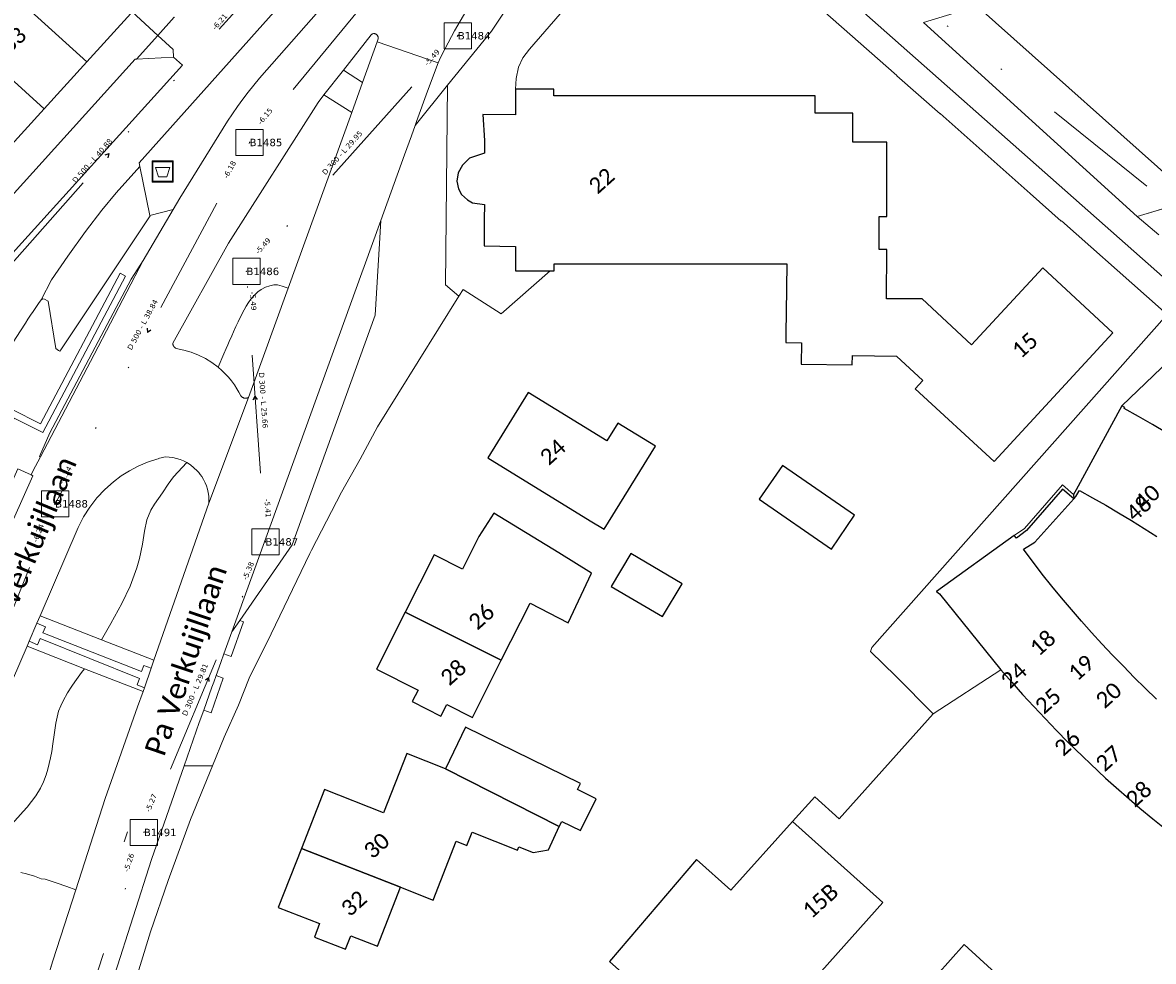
# Model space of a CAD drawing. Header units: metres. Extents: x 113074 to 114313, y 482627 to 483855.
# Tile 44 of 78: x 113595 to 113702, y 483195 to 483284. Entities that reach past the tile are written whole.
import ezdxf
from ezdxf.enums import TextEntityAlignment as Align

# ---------------------------------------------------------------- set-up
doc = ezdxf.new("R2010")
doc.units = ezdxf.units.M
doc.header["$MEASUREMENT"] = 0
doc.linetypes.add('DGN Style 2', pattern=[50.429501, 30.257701, -20.1718])
doc.linetypes.add('DGN Style 6', pattern=[30.473618, 0.016022, -6.408752, 11.215317, -6.408752, 0.016022, -6.408752])
for name, color, linetype, lineweight in [('BGT-Lijnen - BAK Afval apart plaats (p)', 7, 'Continuous', 13), ('BGT-Lijnen - BTD Groenvoorziening  gras- en kruidachtigen (v)', 94, 'Continuous', 13), ('BGT-Lijnen - BTD Groenvoorziening  heesters (v)', 94, 'Continuous', 13), ('BGT-Lijnen - BTD Groenvoorziening  planten (v)', 94, 'Continuous', 13), ('BGT-Lijnen - Huisnummer overig (t)', 252, 'Continuous', 13), ('BGT-Lijnen - ORL Straatnaam (t)', 7, 'Continuous', 13), ('BGT-Lijnen - OTD Onverhard (v)', 7, 'Continuous', 13), ('BGT-Lijnen - OTD Open verharding (v)', 7, 'Continuous', 13), ('BGT-Lijnen - PND grondvlak pand (v_mv)', 1, 'Continuous', 13), ('BGT-Lijnen - WGD Inrit (v)', 7, 'Continuous', 13), ('BGT-Lijnen - WGD Parkeervlak (v)', 7, 'Continuous', 13), ('BGT-Lijnen - WGD Rijbaan - Lokale weg (v)', 7, 'Continuous', 13), ('BGT-Lijnen - WGD Voetpad (v)', 7, 'Continuous', 13), ('Riolering - BOBs', 7, 'Continuous', 13), ('Riolering - Gemengd riool', 7, 'Continuous', 13), ('Riolering - KNOOP_NUMMER', 7, 'Continuous', 13), ('Riolering - KNOOP_RIOOLPUT', 7, 'Continuous', 13), ('Riolering - Leidingtekst', 7, 'Continuous', 13), ('Riolering - Level 63', 7, 'Continuous', 13), ('Riolering - Stroomrichting', 7, 'Continuous', 13)]:
    doc.layers.add(name, color=color, linetype=linetype, lineweight=lineweight)
doc.styles.add('Style-Calibri', font='calibri.ttf')
doc.styles.add('Style-Verdana', font='verdana.ttf')

# ---------------------------------------------------------------- blocks, each defined once
blk = doc.blocks.new('BAK Afval apart plaats')
at = {"layer": 'BGT-Lijnen - BAK Afval apart plaats (p)', "color": 30, "lineweight": 13, "flags": 128}
for points in [[(-95, -87), (-95, 89)], [(-91, 94), (85, 94)], [(89, 89), (89, -87)], [(85, -91), (-91, -91)]]:
    blk.add_lwpolyline(points, dxfattribs=at)
at = {"layer": 'BGT-Lijnen - BAK Afval apart plaats (p)', "color": 30, "lineweight": 13, "extrusion": (0, 0, -1)}
for centre, start, end in [((91, 89), 360, 90), ((-85, 89), 90.0013, 180.0014), ((91, -87), 269.9986, 359.9987), ((-85, -87), 180, 270)]:
    blk.add_arc(centre, 4.32, start, end, dxfattribs=at)
at = {"layer": 'BGT-Lijnen - BAK Afval apart plaats (p)', "color": 30, "lineweight": 13}
for points in [[(-103, 101), (97, 101), (97, -99), (-103, -99)], [(-70, 40), (63, 40), (35, -49), (-42, -49)]]:
    blk.add_3dface(points, dxfattribs=at)
blk = doc.blocks.new('rioput')
at = {"layer": 'Riolering - Level 63', "linetype": 'Continuous', "lineweight": 13}
blk.add_3dface([(-1.29, 1.24), (1.29, 1.24), (1.29, -1.24), (-1.29, -1.24)], dxfattribs=at)

msp = doc.modelspace()

# ---------------------------------------------------------------- linework, layer by layer
at = {"layer": 'BGT-Lijnen - BTD Groenvoorziening  gras- en kruidachtigen (v)', "linetype": 'DGN Style 2', "lineweight": 13, "flags": 128}
for points in [[(113628.23, 483283.12), (113628.2, 483283.1), (113625.59, 483279.76)], [(113628.29, 483283.16), (113628.26, 483283.14), (113628.23, 483283.12)], [(113628.35, 483283.18), (113628.32, 483283.17), (113628.29, 483283.16)], [(113628.42, 483283.2), (113628.38, 483283.19), (113628.35, 483283.18)], [(113628.48, 483283.2), (113628.45, 483283.2), (113628.42, 483283.2)], [(113628.55, 483283.19), (113628.52, 483283.2), (113628.48, 483283.2)], [(113628.62, 483283.17), (113628.58, 483283.18), (113628.55, 483283.19)], [(113628.68, 483283.14), (113628.65, 483283.16), (113628.62, 483283.17)], [(113628.73, 483283.1), (113628.71, 483283.12), (113628.68, 483283.14)], [(113628.78, 483283.05), (113628.76, 483283.08), (113628.73, 483283.1)], [(113628.82, 483283), (113628.8, 483283.03), (113628.78, 483283.05)], [(113628.85, 483282.94), (113628.83, 483282.97), (113628.82, 483283)], [(113628.86, 483282.87), (113628.86, 483282.9), (113628.85, 483282.94)], [(113628.87, 483282.8), (113628.87, 483282.84), (113628.86, 483282.87)], [(113625.59, 483279.76), (113627.38, 483278.57), (113628.76, 483282.42)], [(113628.76, 483282.42), (113628.86, 483282.7), (113628.86, 483282.74)], [(113628.86, 483282.74), (113628.87, 483282.77), (113628.87, 483282.8)], [(113623.19, 483276.69), (113614.72, 483263.37), (113609.43, 483253.92)], [(113626.37, 483275.74), (113623.74, 483277.4), (113623.19, 483276.69)], [(113620.35, 483259.12), (113626.37, 483275.74)], [(113617.81, 483258.98), (113618.22, 483259.2), (113618.61, 483259.34)], [(113618.61, 483259.34), (113618.99, 483259.42), (113619.34, 483259.42)], [(113619.34, 483259.42), (113619.8, 483259.31), (113620.35, 483259.12)], [(113616.6, 483257.77), (113616.82, 483258.08), (113617.16, 483258.46)], [(113617.16, 483258.46), (113617.49, 483258.75), (113617.81, 483258.98)], [(113616.19, 483257.07), (113616.38, 483257.41), (113616.6, 483257.77)], [(113615.62, 483255.93), (113615.85, 483256.41), (113616.19, 483257.07)], [(113615.18, 483254.97), (113615.41, 483255.48), (113615.62, 483255.93)], [(113609.43, 483253.92), (113609.43, 483253.9), (113609.43, 483253.88)], [(113614.49, 483253.41), (113614.64, 483253.76), (113614.78, 483254.08)], [(113614.78, 483254.08), (113615.01, 483254.6), (113615.18, 483254.97)], [(113609.43, 483253.88), (113609.44, 483253.86), (113609.44, 483253.83)], [(113609.44, 483253.83), (113609.44, 483253.81), (113609.45, 483253.79)], [(113609.45, 483253.79), (113609.46, 483253.74), (113609.48, 483253.69)], [(113609.48, 483253.69), (113609.5, 483253.65), (113609.52, 483253.6)], [(113609.52, 483253.6), (113609.55, 483253.56), (113609.58, 483253.52)], [(113609.58, 483253.52), (113609.62, 483253.49), (113609.66, 483253.46)], [(113609.66, 483253.46), (113609.7, 483253.43), (113609.74, 483253.4)], [(113609.74, 483253.4), (113610.47, 483253.26), (113611.17, 483253.05)], [(113611.17, 483253.05), (113611.86, 483252.78), (113612.52, 483252.45)], [(113614.08, 483252.45), (113614.27, 483252.9), (113614.49, 483253.41)], [(113612.52, 483252.45), (113613.14, 483252.07), (113613.73, 483251.62)], [(113613.73, 483251.62), (113613.92, 483252.07), (113614.08, 483252.45)], [(113606.17, 483242.27), (113605.35, 483241.84), (113604.56, 483241.35)], [(113607.91, 483242.93), (113607.03, 483242.64), (113606.17, 483242.27)], [(113608.19, 483243.01), (113608.05, 483242.97), (113607.91, 483242.93)], [(113608.46, 483243.08), (113608.32, 483243.05), (113608.19, 483243.01)], [(113608.74, 483243.14), (113608.6, 483243.11), (113608.46, 483243.08)], [(113609.44, 483243.08), (113609.09, 483243.13), (113608.74, 483243.14)], [(113609, 483240.57), (113609.51, 483241.25), (113610.75, 483242.6)], [(113610.12, 483242.9), (113609.78, 483243), (113609.44, 483243.08)], [(113610.75, 483242.6), (113610.44, 483242.76), (113610.12, 483242.9)], [(113604.56, 483241.35), (113603.82, 483240.79), (113602.99, 483240.06)], [(113602.99, 483240.06), (113602.24, 483239.26), (113601.57, 483238.39)], [(113607.69, 483238.66), (113608.46, 483239.74), (113609, 483240.57)], [(113601.57, 483238.39), (113600.98, 483237.46), (113600.48, 483236.47)], [(113606.99, 483237.2), (113607.35, 483238.1), (113607.69, 483238.66)], [(113606.57, 483234.89), (113606.76, 483236.11), (113606.99, 483237.2)], [(113600.48, 483236.47), (113596.88, 483228.11), (113602.69, 483225.84)], [(113606.03, 483232.65), (113606.28, 483233.54), (113606.57, 483234.89)], [(113604.61, 483229.27), (113605.39, 483230.92), (113606.03, 483232.65)], [(113602.69, 483225.84), (113603.58, 483227.37), (113604.61, 483229.27)], [(113595.64, 483225.23), (113594.26, 483222.02), (113592.25, 483216.69)], [(113600.8, 483222.73), (113601.08, 483223.1), (113595.64, 483225.23)], [(113599.88, 483221.46), (113600.15, 483221.85), (113600.8, 483222.73)], [(113599.05, 483220.05), (113599.47, 483220.81), (113599.88, 483221.46)], [(113598.63, 483219.08), (113598.84, 483219.59), (113599.05, 483220.05)], [(113598.2, 483216.85), (113598.37, 483217.95), (113598.63, 483219.08)], [(113597.98, 483215.27), (113598.08, 483216), (113598.2, 483216.85)], [(113597.62, 483213.59), (113597.87, 483214.67), (113597.98, 483215.27)], [(113597.2, 483212.39), (113597.45, 483213.04), (113597.62, 483213.59)], [(113596.46, 483211.05), (113596.91, 483211.78), (113597.2, 483212.39)], [(113595.27, 483209.57), (113595.64, 483210), (113596.46, 483211.05)], [(113594.13, 483208.33), (113594.76, 483209.02), (113595.27, 483209.57)], [(113596.36, 483203.47), (113595.6, 483203.67), (113595.06, 483203.8)], [(113597.36, 483203.17), (113596.98, 483203.2), (113596.36, 483203.47)], [(113599.4, 483202.48), (113598.41, 483202.84), (113597.36, 483203.17)], [(113598.09, 483195.45), (113600.25, 483202.17), (113599.4, 483202.48)], [(113594.4, 483182.81), (113596.74, 483191.07), (113598.09, 483195.45)]]:
    msp.add_lwpolyline(points, dxfattribs=at)
at = {"layer": 'BGT-Lijnen - BTD Groenvoorziening  heesters (v)', "linetype": 'DGN Style 2', "lineweight": 13, "flags": 128}
msp.add_lwpolyline([(113706.08, 483267.51), (113700.7, 483265.89), (113702.74, 483264.15)], dxfattribs=at)
at = {"layer": 'BGT-Lijnen - BTD Groenvoorziening  planten (v)', "linetype": 'DGN Style 2', "lineweight": 13, "flags": 128}
for points in [[(113618.61, 483259.34), (113618.22, 483259.2), (113617.81, 483258.98)], [(113619.34, 483259.42), (113618.99, 483259.42), (113618.61, 483259.34)], [(113620.35, 483259.12), (113619.8, 483259.31), (113619.34, 483259.42)], [(113616.6, 483248.77), (113616.72, 483249.11), (113620.35, 483259.12)], [(113617.16, 483258.46), (113616.82, 483258.08), (113616.6, 483257.77)], [(113617.81, 483258.98), (113617.49, 483258.75), (113617.16, 483258.46)], [(113616.6, 483257.77), (113616.38, 483257.41), (113616.19, 483257.07)], [(113616.19, 483257.07), (113615.85, 483256.41), (113615.62, 483255.93)], [(113615.62, 483255.93), (113615.41, 483255.48), (113615.18, 483254.97)], [(113614.78, 483254.08), (113614.64, 483253.76), (113614.49, 483253.41)], [(113615.18, 483254.97), (113615.01, 483254.6), (113614.78, 483254.08)], [(113614.49, 483253.41), (113614.27, 483252.9), (113614.08, 483252.45)], [(113614.08, 483252.45), (113613.92, 483252.07), (113613.73, 483251.62)], [(113613.73, 483251.62), (113614.07, 483251.33), (113614.4, 483251.01)], [(113614.4, 483251.01), (113614.7, 483250.68), (113614.99, 483250.33)], [(113614.99, 483250.33), (113615.26, 483249.96), (113615.5, 483249.58)], [(113615.5, 483249.58), (113615.69, 483249.26), (113615.87, 483248.92)], [(113615.87, 483248.92), (113615.9, 483248.89), (113615.93, 483248.85)], [(113615.93, 483248.85), (113615.96, 483248.82), (113616, 483248.79)], [(113616, 483248.79), (113616.04, 483248.77), (113616.08, 483248.75)], [(113616.08, 483248.75), (113616.12, 483248.73), (113616.16, 483248.71)], [(113616.16, 483248.71), (113616.21, 483248.7), (113616.25, 483248.7)], [(113616.25, 483248.7), (113616.3, 483248.69), (113616.34, 483248.69)], [(113616.34, 483248.69), (113616.39, 483248.7), (113616.43, 483248.7)], [(113616.43, 483248.7), (113616.48, 483248.72), (113616.52, 483248.73)], [(113616.52, 483248.73), (113616.56, 483248.75), (113616.6, 483248.77)], [(113610.75, 483242.6), (113609.51, 483241.25), (113609, 483240.57)], [(113611.43, 483242.12), (113611.1, 483242.38), (113610.75, 483242.6)], [(113611.89, 483241.66), (113611.73, 483241.84), (113611.43, 483242.12)], [(113612.17, 483241.28), (113612.04, 483241.47), (113611.89, 483241.66)], [(113612.49, 483240.7), (113612.34, 483240.99), (113612.17, 483241.28)], [(113609, 483240.57), (113608.46, 483239.74), (113607.69, 483238.66)], [(113612.72, 483240.08), (113612.62, 483240.39), (113612.49, 483240.7)], [(113612.84, 483239.43), (113612.79, 483239.76), (113612.72, 483240.08)], [(113612.86, 483238.78), (113612.86, 483239.1), (113612.84, 483239.43)], [(113602.69, 483225.84), (113607.65, 483223.89), (113612.86, 483238.78)], [(113607.69, 483238.66), (113607.35, 483238.1), (113606.99, 483237.2)], [(113606.99, 483237.2), (113606.76, 483236.11), (113606.57, 483234.89)], [(113606.57, 483234.89), (113606.28, 483233.54), (113606.03, 483232.65)], [(113606.03, 483232.65), (113605.39, 483230.92), (113604.61, 483229.27)], [(113604.61, 483229.27), (113603.58, 483227.37), (113602.69, 483225.84)], [(113606.62, 483220.93), (113601.08, 483223.1), (113600.8, 483222.73)], [(113600.8, 483222.73), (113600.15, 483221.85), (113599.88, 483221.46)], [(113599.88, 483221.46), (113599.47, 483220.81), (113599.05, 483220.05)], [(113603.03, 483210.82), (113606.11, 483219.48), (113606.62, 483220.93)], [(113599.05, 483220.05), (113598.84, 483219.59), (113598.63, 483219.08)], [(113598.63, 483219.08), (113598.37, 483217.95), (113598.2, 483216.85)], [(113598.2, 483216.85), (113598.08, 483216), (113597.98, 483215.27)], [(113597.98, 483215.27), (113597.87, 483214.67), (113597.62, 483213.59)], [(113597.62, 483213.59), (113597.45, 483213.04), (113597.2, 483212.39)], [(113597.2, 483212.39), (113596.91, 483211.78), (113596.46, 483211.05)], [(113596.46, 483211.05), (113595.64, 483210), (113595.27, 483209.57)], [(113599.4, 483202.48), (113600.25, 483202.17), (113603.03, 483210.82)], [(113595.27, 483209.57), (113594.76, 483209.02), (113594.13, 483208.33)], [(113595.06, 483203.8), (113595.6, 483203.67), (113596.36, 483203.47)], [(113596.36, 483203.47), (113596.98, 483203.2), (113597.36, 483203.17)], [(113597.36, 483203.17), (113598.41, 483202.84), (113599.4, 483202.48)]]:
    msp.add_lwpolyline(points, dxfattribs=at)
at = {"layer": 'BGT-Lijnen - ORL Straatnaam (t)', "linetype": 'Continuous', "lineweight": 13, "flags": 128}
msp.add_lwpolyline([(113604.84, 483206.7), (113605.16, 483207.65)], dxfattribs=at)
at = {"layer": 'BGT-Lijnen - OTD Onverhard (v)', "linetype": 'Continuous', "lineweight": 13, "flags": 128}
msp.add_lwpolyline([(113681.64, 483289.31), (113685.57, 483285.8), (113706.08, 483267.51)], dxfattribs=at)
at = {"layer": 'BGT-Lijnen - OTD Open verharding (v)', "linetype": 'Continuous', "lineweight": 13, "flags": 128}
for points in [[(113703.55, 483256.61), (113675.59, 483225.1), (113675.47, 483224.71)], [(113699.24, 483247.97), (113705.99, 483254.45), (113703.55, 483256.61)], [(113694.66, 483239.59), (113694.91, 483240.02), (113699.24, 483247.97)], [(113690.03, 483236.38), (113693.63, 483240.51), (113694.66, 483239.59)], [(113681.71, 483230.41), (113689.06, 483235.7), (113690.03, 483236.38)], [(113687.81, 483222.99), (113681.99, 483230.19), (113681.71, 483230.41)], [(113675.47, 483224.71), (113677.86, 483222.39), (113681.4, 483218.82)], [(113687.81, 483222.99), (113681.4, 483218.82), (113672.51, 483208.9)], [(113681.4, 483218.82), (113687.81, 483222.99)], [(113689.86, 483220.65), (113688.83, 483221.81), (113687.81, 483222.99)], [(113691.98, 483218.37), (113690.91, 483219.51), (113689.86, 483220.65)], [(113694.15, 483216.15), (113693.06, 483217.26), (113691.98, 483218.37)], [(113700.96, 483209.9), (113697.7, 483212.74), (113694.15, 483216.15)], [(113672.51, 483208.9), (113670.18, 483210.98), (113668.09, 483208.65)], [(113703.43, 483207.87), (113702.19, 483208.88), (113700.96, 483209.9)], [(113668.09, 483208.65), (113676.64, 483200.98), (113667.91, 483191.22)], [(113679.15, 483191.19), (113684.34, 483196.98), (113700.96, 483181.79)]]:
    msp.add_lwpolyline(points, dxfattribs=at)
at = {"layer": 'BGT-Lijnen - PND grondvlak pand (v_mv)', "linetype": 'Continuous', "lineweight": 25, "flags": 128}
for points in [[(113587.54, 483293), (113589.69, 483291.05), (113601.29, 483280.52)], [(113601.29, 483280.52), (113605.46, 483285.11), (113598, 483291.88)], [(113597.25, 483276.07), (113601.29, 483280.52), (113589.69, 483291.05)], [(113582.42, 483289.45), (113589.81, 483282.83), (113597.25, 483276.07)], [(113593.21, 483271.63), (113597.25, 483276.07), (113589.81, 483282.83)], [(113641.88, 483277.95), (113641.87, 483275.51), (113638.79, 483275.54)], [(113645.49, 483277.95), (113641.88, 483277.95)], [(113670.23, 483277.31), (113645.49, 483277.32), (113645.49, 483277.95)], [(113673.8, 483275.66), (113670.23, 483275.66), (113670.23, 483277.31)], [(113638.79, 483275.54), (113638.93, 483273.08), (113638.93, 483271.88)], [(113677.02, 483272.92), (113673.8, 483272.92), (113673.8, 483275.66)], [(113676.28, 483265.89), (113677.01, 483265.89), (113677.02, 483272.92)], [(113638.93, 483271.88), (113637.51, 483271.43), (113636.84, 483270.76)], [(113636.84, 483270.76), (113636.44, 483270.03), (113636.32, 483269.25)], [(113636.32, 483269.25), (113636.47, 483268.52), (113636.77, 483267.97)], [(113636.77, 483267.97), (113637.32, 483267.47), (113637.81, 483267.19)], [(113637.81, 483267.19), (113638.92, 483267.03), (113638.91, 483265.61)], [(113677, 483262.77), (113676.27, 483262.77), (113676.28, 483265.89)], [(113638.91, 483265.61), (113638.91, 483263.12), (113641.87, 483263.07)], [(113641.87, 483263.07), (113641.86, 483260.74), (113645.14, 483260.74)], [(113680.35, 483258.1), (113676.99, 483258.1), (113677, 483262.77)], [(113645.14, 483260.74), (113645.54, 483260.74), (113645.54, 483261.43)], [(113645.54, 483261.43), (113667.56, 483261.4), (113667.49, 483256.8)], [(113691.78, 483261.03), (113685.03, 483253.75), (113680.35, 483258.1)], [(113687.17, 483242.71), (113698.39, 483254.89), (113691.78, 483261.03)], [(113667.49, 483256.8), (113667.46, 483254.88), (113667.45, 483253.97)], [(113667.45, 483253.97), (113668.92, 483253.95), (113668.89, 483251.93)], [(113668.89, 483251.93), (113673.73, 483251.85), (113673.75, 483252.74)], [(113673.75, 483252.74), (113677.92, 483252.68), (113680.42, 483250.37)], [(113680.42, 483250.37), (113679.7, 483249.59), (113687.17, 483242.71)], [(113650.51, 483244.65), (113643.06, 483249.23), (113639.26, 483243.05)], [(113699.24, 483247.97), (113694.91, 483240.02), (113694.66, 483239.59)], [(113699.47, 483247.71), (113699.52, 483247.83), (113699.24, 483247.97)], [(113702.15, 483246.2), (113700.81, 483246.96), (113699.47, 483247.71)], [(113650.26, 483236.29), (113655.1, 483244.16), (113651.55, 483246.34)], [(113651.55, 483246.34), (113650.51, 483244.65)], [(113704.79, 483244.64), (113703.47, 483245.42), (113702.15, 483246.2)], [(113639.26, 483243.05), (113648.93, 483237.1), (113650.26, 483236.29)], [(113667.13, 483242.32), (113664.93, 483239.13), (113671.76, 483234.42)], [(113671.76, 483234.42), (113673.96, 483237.62), (113667.13, 483242.32)], [(113694.69, 483239.17), (113693.64, 483240.09), (113690.23, 483236.17)], [(113689.95, 483234.4), (113691.02, 483235.08), (113694.69, 483239.17)], [(113694.66, 483239.59), (113694.69, 483239.17), (113694.89, 483239.39)], [(113694.89, 483239.39), (113695.19, 483239.87), (113695.24, 483239.96)], [(113695.24, 483239.96), (113696.48, 483239.27), (113697.72, 483238.57)], [(113697.72, 483238.57), (113698.94, 483237.85), (113700.15, 483237.12)], [(113645.96, 483234.05), (113639.82, 483237.83), (113638.4, 483235.6)], [(113700.15, 483237.12), (113701.36, 483236.37), (113702.55, 483235.61)], [(113690.23, 483236.17), (113689.28, 483235.46), (113689.06, 483235.7)], [(113638.4, 483235.6), (113636.85, 483232.53), (113634.17, 483233.88)], [(113689.06, 483235.7), (113681.71, 483230.41), (113681.99, 483230.19)], [(113634.17, 483233.88), (113631.44, 483228.46), (113640.51, 483223.89)], [(113646.86, 483227.44), (113649.06, 483232.15), (113645.96, 483234.05)], [(113657.65, 483231.13), (113652.79, 483234.01), (113650.91, 483230.87)], [(113692.62, 483230.91), (113691.72, 483232.04), (113689.95, 483234.4)], [(113650.91, 483230.87), (113655.79, 483228.03), (113657.65, 483231.13)], [(113694.47, 483228.69), (113693.54, 483229.8), (113692.62, 483230.91)], [(113681.99, 483230.19), (113687.81, 483222.99), (113688.83, 483221.81)], [(113640.51, 483223.89), (113631.44, 483228.46), (113628.71, 483223.05)], [(113640.51, 483223.89), (113643.24, 483229.3), (113646.86, 483227.44)], [(113696.38, 483226.52), (113695.42, 483227.6), (113694.47, 483228.69)], [(113698.37, 483224.38), (113697.36, 483225.46), (113696.38, 483226.52)], [(113700.43, 483222.28), (113699.39, 483223.33), (113698.37, 483224.38)], [(113628.71, 483223.05), (113632.64, 483221.07), (113632.08, 483219.98)], [(113635.36, 483219.7), (113637.79, 483218.48), (113640.51, 483223.89)], [(113702.53, 483220.23), (113701.47, 483221.25), (113700.43, 483222.28)], [(113688.83, 483221.81), (113689.86, 483220.65), (113690.91, 483219.51)], [(113632.08, 483219.98), (113634.8, 483218.6), (113635.36, 483219.7)], [(113690.91, 483219.51), (113691.98, 483218.37), (113693.06, 483217.26)], [(113648.02, 483212.24), (113637.15, 483217.57), (113635.25, 483213.62)], [(113693.06, 483217.26), (113694.15, 483216.15), (113697.7, 483212.74)], [(113631.57, 483215.06), (113629.38, 483209.47), (113623.79, 483211.66)], [(113646, 483208.15), (113635.25, 483213.62), (113631.57, 483215.06)], [(113635.25, 483213.62), (113646, 483208.15), (113646.25, 483208.65)], [(113649.49, 483210.79), (113647.73, 483211.66), (113648.02, 483212.24)], [(113697.7, 483212.74), (113700.96, 483209.9), (113702.19, 483208.88)], [(113623.79, 483211.66), (113621.6, 483206.09), (113630.98, 483202.41)], [(113646.25, 483208.65), (113648.01, 483207.79), (113649.49, 483210.79)], [(113644.99, 483205.96), (113646, 483208.15)], [(113668.09, 483208.65), (113662.25, 483202.13), (113659.01, 483205.03)], [(113676.64, 483200.98), (113668.09, 483208.65)], [(113702.19, 483208.88), (113703.43, 483207.87), (113704.68, 483206.89)], [(113636.26, 483206.78), (113637.26, 483206.38), (113637.75, 483207.62)], [(113637.75, 483207.62), (113642.07, 483205.93), (113642.18, 483206.23)], [(113630.98, 483202.41), (113621.6, 483206.09), (113619.42, 483200.51)], [(113630.98, 483202.41), (113634.08, 483201.2), (113636.26, 483206.78)], [(113642.18, 483206.23), (113643.55, 483205.69), (113644.99, 483205.96)], [(113659.01, 483205.03), (113650.77, 483195.38), (113653.65, 483192.8)], [(113626.27, 483197.83), (113628.8, 483196.84), (113630.98, 483202.41)], [(113619.42, 483200.51), (113623.33, 483198.98), (113622.83, 483197.7)], [(113668.07, 483191.07), (113667.91, 483191.22), (113676.64, 483200.98)], [(113622.83, 483197.7), (113625.77, 483196.55), (113626.27, 483197.83)], [(113700.96, 483181.79), (113684.34, 483196.98), (113679.15, 483191.19)]]:
    msp.add_lwpolyline(points, dxfattribs=at)
at = {"layer": 'BGT-Lijnen - WGD Inrit (v)', "linetype": 'Continuous', "lineweight": 13, "flags": 128}
for points in [[(113606.24, 483270.97), (113627.26, 483294.52)], [(113609.61, 483284.73), (113609.58, 483284.75), (113608.02, 483283.03)], [(113608.02, 483283.03), (113609.46, 483281.69), (113609.5, 483280.99)], [(113609.5, 483280.99), (113610.35, 483280.21), (113593.05, 483261.09)], [(113604.09, 483268.15), (113606.31, 483270.64), (113606.24, 483270.97)], [(113601.16, 483264.47), (113602.71, 483266.49), (113604.09, 483268.15)], [(113597.96, 483259.9), (113599.49, 483262.13), (113601.16, 483264.47)], [(113596.73, 483257.65), (113596.99, 483258.01), (113597.96, 483259.9)], [(113596.23, 483256.91), (113596.48, 483257.28), (113596.73, 483257.65)], [(113594.6, 483254.43), (113595.48, 483255.8), (113595.73, 483256.18)], [(113595.73, 483256.18), (113595.98, 483256.55), (113596.23, 483256.91)], [(113615.77, 483227.66), (113615.02, 483226.58), (113614.27, 483224.5)], [(113614.27, 483224.5), (113614.97, 483224.25), (113616.12, 483227.53)], [(113616.12, 483227.53), (113615.77, 483227.66)], [(113613.06, 483218.93), (113614.21, 483222.21), (113613.55, 483222.47)], [(113613.55, 483222.47), (113613.33, 483221.83), (113613.13, 483221.35)], [(113613.13, 483221.35), (113612.36, 483219.18), (113613.06, 483218.93)]]:
    msp.add_lwpolyline(points, dxfattribs=at)
at = {"layer": 'BGT-Lijnen - WGD Parkeervlak (v)', "linetype": 'Continuous', "lineweight": 13, "flags": 128}
for points in [[(113685.57, 483285.8), (113680.49, 483284.27), (113700.7, 483265.89)], [(113700.7, 483265.89), (113706.08, 483267.51), (113685.57, 483285.8)], [(113605.99, 483280.79), (113605.88, 483280.78), (113589.42, 483262.59)], [(113610.35, 483280.21), (113609.5, 483280.99), (113605.99, 483280.79)], [(113593.06, 483261.12), (113593.05, 483261.09), (113610.35, 483280.21)], [(113606.31, 483270.64), (113604.09, 483268.15), (113602.71, 483266.49)], [(113607.28, 483265.95), (113607.27, 483266), (113606.31, 483270.64)], [(113598.76, 483253.14), (113598.84, 483253.27), (113607.28, 483265.95)], [(113602.71, 483266.49), (113601.16, 483264.47), (113599.49, 483262.13)], [(113629.13, 483265.53), (113627.54, 483261.15), (113627.33, 483260.57)], [(113628.6, 483256.56), (113629, 483263.34), (113629.13, 483265.53)], [(113599.49, 483262.13), (113597.96, 483259.9), (113596.99, 483258.01)], [(113627.33, 483260.57), (113618.73, 483236.85), (113615.02, 483226.58)], [(113596.99, 483258.01), (113597.12, 483258.09), (113597.28, 483258.08)], [(113597.28, 483258.08), (113597.63, 483257.88), (113598.36, 483253.39)], [(113620.73, 483234.83), (113628.6, 483256.56)], [(113598.36, 483253.39), (113598.63, 483253.22), (113598.76, 483253.14)], [(113596.03, 483241.45), (113594.76, 483242.02), (113592.03, 483235.94)], [(113592.11, 483235.78), (113593.43, 483235.21), (113596.18, 483241.36)], [(113596.18, 483241.36), (113596.03, 483241.45)], [(113615.02, 483226.58), (113615.77, 483227.66), (113620.73, 483234.83)]]:
    msp.add_lwpolyline(points, dxfattribs=at)
at = {"layer": 'BGT-Lijnen - WGD Rijbaan - Lokale weg (v)', "linetype": 'Continuous', "lineweight": 13, "flags": 128}
for points in [[(113635.44, 483278.31), (113639.6, 483283.45), (113651.17, 483300.9)], [(113659.89, 483298.45), (113709.62, 483254.44), (113742.44, 483225.46)], [(113629.51, 483292.5), (113617.63, 483278.98), (113617.1, 483278.33)], [(113635.21, 483281.81), (113636.1, 483283.46), (113637.79, 483286.41)], [(113637.79, 483286.41), (113636.1, 483283.46), (113635.21, 483281.81)], [(113702.74, 483264.15), (113700.7, 483265.89), (113680.49, 483284.27)], [(113623.74, 483277.4), (113625.59, 483279.76), (113628.2, 483283.1)], [(113628.2, 483283.1), (113628.23, 483283.12), (113628.26, 483283.14)], [(113628.26, 483283.14), (113628.29, 483283.16), (113628.32, 483283.17)], [(113628.32, 483283.17), (113628.35, 483283.18), (113628.38, 483283.19)], [(113628.38, 483283.19), (113628.42, 483283.2), (113628.45, 483283.2)], [(113628.45, 483283.2), (113628.48, 483283.2), (113628.52, 483283.2)], [(113628.52, 483283.2), (113628.55, 483283.19), (113628.58, 483283.18)], [(113628.58, 483283.18), (113628.62, 483283.17), (113628.65, 483283.16)], [(113628.65, 483283.16), (113628.68, 483283.14), (113628.71, 483283.12)], [(113628.71, 483283.12), (113628.73, 483283.1), (113628.76, 483283.08)], [(113628.76, 483283.08), (113628.78, 483283.05), (113628.8, 483283.03)], [(113628.8, 483283.03), (113628.82, 483283), (113628.83, 483282.97)], [(113628.83, 483282.97), (113628.85, 483282.94), (113628.86, 483282.9)], [(113628.86, 483282.9), (113628.86, 483282.87), (113628.87, 483282.84)], [(113628.87, 483282.84), (113628.87, 483282.8), (113628.87, 483282.77)], [(113628.76, 483282.42), (113627.38, 483278.57), (113626.37, 483275.74)], [(113628.86, 483282.7), (113628.76, 483282.42), (113634.56, 483280.44)], [(113633.54, 483277.77), (113634.56, 483280.44), (113628.76, 483282.42)], [(113628.87, 483282.77), (113628.86, 483282.74), (113628.86, 483282.7)], [(113634.56, 483280.44), (113634.76, 483280.95), (113635.21, 483281.81)], [(113635.21, 483281.81), (113634.76, 483280.95), (113634.56, 483280.44)], [(113634.56, 483280.44), (113633.54, 483277.77), (113632.49, 483274.89)], [(113617.1, 483278.33), (113616.57, 483277.66), (113616.06, 483276.99)], [(113632.49, 483274.89), (113632.36, 483274.52), (113635.44, 483278.31)], [(113632.36, 483274.52), (113632.49, 483274.89), (113633.54, 483277.77)], [(113614.72, 483263.37), (113623.19, 483276.69), (113623.74, 483277.4)], [(113616.06, 483276.99), (113615.56, 483276.3), (113615.08, 483275.61)], [(113615.08, 483275.61), (113614.61, 483274.91), (113610.09, 483267.63)], [(113626.37, 483275.74), (113620.35, 483259.12), (113616.72, 483249.11)], [(113631.37, 483271.73), (113632.01, 483273.54), (113632.36, 483274.52)], [(113627.54, 483261.15), (113629.13, 483265.53), (113631.37, 483271.73)], [(113610.09, 483267.63), (113609.47, 483266.57), (113606.64, 483261.74)], [(113609.43, 483253.9), (113609.43, 483253.92), (113614.72, 483263.37)], [(113606.64, 483261.74), (113602, 483252.85), (113596.91, 483243.14)], [(113618.73, 483236.85), (113627.33, 483260.57), (113627.54, 483261.15)], [(113609.44, 483253.86), (113609.43, 483253.88), (113609.43, 483253.9)], [(113609.44, 483253.81), (113609.44, 483253.83), (113609.44, 483253.86)], [(113609.46, 483253.74), (113609.45, 483253.79), (113609.44, 483253.81)], [(113609.5, 483253.65), (113609.48, 483253.69), (113609.46, 483253.74)], [(113609.55, 483253.56), (113609.52, 483253.6), (113609.5, 483253.65)], [(113609.62, 483253.49), (113609.58, 483253.52), (113609.55, 483253.56)], [(113609.7, 483253.43), (113609.66, 483253.46), (113609.62, 483253.49)], [(113610.47, 483253.26), (113609.74, 483253.4), (113609.7, 483253.43)], [(113611.86, 483252.78), (113611.17, 483253.05), (113610.47, 483253.26)], [(113613.14, 483252.07), (113612.52, 483252.45), (113611.86, 483252.78)], [(113614.07, 483251.33), (113613.73, 483251.62), (113613.14, 483252.07)], [(113614.7, 483250.68), (113614.4, 483251.01), (113614.07, 483251.33)], [(113615.26, 483249.96), (113614.99, 483250.33), (113614.7, 483250.68)], [(113615.69, 483249.26), (113615.5, 483249.58), (113615.26, 483249.96)], [(113616.72, 483249.11), (113616.6, 483248.77), (113612.86, 483238.78)], [(113612.86, 483238.78), (113616.6, 483248.77), (113616.56, 483248.75)], [(113615.9, 483248.89), (113615.87, 483248.92), (113615.69, 483249.26)], [(113615.96, 483248.82), (113615.93, 483248.85), (113615.9, 483248.89)], [(113616.04, 483248.77), (113616, 483248.79), (113615.96, 483248.82)], [(113616.12, 483248.73), (113616.08, 483248.75), (113616.04, 483248.77)], [(113616.21, 483248.7), (113616.16, 483248.71), (113616.12, 483248.73)], [(113616.3, 483248.69), (113616.25, 483248.7), (113616.21, 483248.7)], [(113616.39, 483248.7), (113616.34, 483248.69), (113616.3, 483248.69)], [(113616.48, 483248.72), (113616.43, 483248.7), (113616.39, 483248.7)], [(113616.56, 483248.75), (113616.52, 483248.73), (113616.48, 483248.72)], [(113596.91, 483243.14), (113596.2, 483241.78), (113596.03, 483241.45)], [(113604.56, 483241.35), (113605.35, 483241.84), (113606.17, 483242.27)], [(113606.17, 483242.27), (113607.03, 483242.64), (113607.91, 483242.93)], [(113607.91, 483242.93), (113608.05, 483242.97), (113608.19, 483243.01)], [(113608.19, 483243.01), (113608.32, 483243.05), (113608.46, 483243.08)], [(113608.46, 483243.08), (113608.6, 483243.11), (113608.74, 483243.14)], [(113608.74, 483243.14), (113609.09, 483243.13), (113609.44, 483243.08)], [(113609.44, 483243.08), (113609.78, 483243), (113610.12, 483242.9)], [(113610.12, 483242.9), (113610.44, 483242.76), (113610.75, 483242.6)], [(113610.75, 483242.6), (113611.1, 483242.38), (113611.43, 483242.12)], [(113596.03, 483241.45), (113596.18, 483241.36), (113593.43, 483235.21)], [(113602.99, 483240.06), (113603.82, 483240.79), (113604.56, 483241.35)], [(113611.43, 483242.12), (113611.73, 483241.84), (113611.89, 483241.66)], [(113611.89, 483241.66), (113612.04, 483241.47), (113612.17, 483241.28)], [(113612.17, 483241.28), (113612.34, 483240.99), (113612.49, 483240.7)], [(113601.57, 483238.39), (113602.24, 483239.26), (113602.99, 483240.06)], [(113612.49, 483240.7), (113612.62, 483240.39), (113612.72, 483240.08)], [(113612.72, 483240.08), (113612.79, 483239.76), (113612.84, 483239.43)], [(113612.84, 483239.43), (113612.86, 483239.1), (113612.86, 483238.78)], [(113600.48, 483236.47), (113600.98, 483237.46), (113601.57, 483238.39)], [(113612.86, 483238.78), (113607.65, 483223.89), (113607.4, 483223.15)], [(113614.27, 483224.5), (113615.02, 483226.58), (113618.73, 483236.85)], [(113596.57, 483227.4), (113596.88, 483228.11), (113600.48, 483236.47)], [(113595.64, 483225.23), (113595.84, 483225.69), (113596.57, 483227.4)], [(113592.25, 483216.69), (113594.26, 483222.02), (113595.64, 483225.23)], [(113613.55, 483222.47), (113613.98, 483223.68), (113614.27, 483224.5)], [(113607.4, 483223.15), (113606.75, 483221.3), (113606.62, 483220.93)], [(113613.13, 483221.35), (113613.33, 483221.83), (113613.55, 483222.47)], [(113606.62, 483220.93), (113606.11, 483219.48), (113603.03, 483210.82)], [(113612.36, 483219.18), (113613.13, 483221.35)], [(113610.5, 483213.91), (113611.93, 483218.01), (113612.36, 483219.18)], [(113603.96, 483194.19), (113607.42, 483205.04), (113610.5, 483213.91)], [(113603.03, 483210.82), (113600.25, 483202.17), (113598.09, 483195.45)], [(113598.09, 483195.45), (113596.74, 483191.07), (113594.4, 483182.81)]]:
    msp.add_lwpolyline(points, dxfattribs=at)
at = {"layer": 'BGT-Lijnen - WGD Voetpad (v)', "linetype": 'Continuous', "lineweight": 13, "flags": 128}
for points in [[(113652.15, 483302.48), (113651.17, 483300.9), (113639.6, 483283.45)], [(113709.62, 483254.44), (113659.89, 483298.45), (113659.08, 483298.89)], [(113656.45, 483297.03), (113657.81, 483297), (113677.94, 483279.25)], [(113643.18, 483281.72), (113655.63, 483296.09)], [(113627.26, 483294.52), (113606.24, 483270.97), (113606.31, 483270.64)], [(113617.63, 483278.98), (113629.51, 483292.5)], [(113605.46, 483285.11), (113601.29, 483280.52), (113597.25, 483276.07)], [(113608.02, 483283.03), (113605.6, 483285.26), (113605.46, 483285.11)], [(113605.88, 483280.78), (113605.99, 483280.79), (113608.02, 483283.03)], [(113609.46, 483281.69), (113608.02, 483283.03), (113605.99, 483280.79)], [(113639.6, 483283.45), (113635.44, 483278.31), (113635.25, 483259.43)], [(113589.42, 483262.59), (113605.88, 483280.78)], [(113605.99, 483280.79), (113609.5, 483280.99), (113609.46, 483281.69)], [(113642.15, 483280.04), (113642.57, 483280.92), (113643.18, 483281.72)], [(113627.38, 483278.57), (113625.59, 483279.76), (113623.74, 483277.4)], [(113641.88, 483277.95), (113641.93, 483278.97), (113642.15, 483280.04)], [(113616.57, 483277.66), (113617.1, 483278.33), (113617.63, 483278.98)], [(113623.74, 483277.4), (113626.37, 483275.74), (113627.38, 483278.57)], [(113677.94, 483279.25), (113677.94, 483279.22), (113682.04, 483275.6)], [(113615.56, 483276.3), (113616.06, 483276.99), (113616.57, 483277.66)], [(113635.44, 483278.31), (113632.36, 483274.52), (113632.01, 483273.54)], [(113635.25, 483259.43), (113635.44, 483278.31)], [(113638.79, 483275.54), (113641.87, 483275.51), (113641.88, 483277.95)], [(113597.25, 483276.07), (113593.21, 483271.63), (113589.17, 483267.18)], [(113614.61, 483274.91), (113615.08, 483275.61), (113615.56, 483276.3)], [(113638.93, 483271.88), (113638.93, 483273.08), (113638.79, 483275.54)], [(113682.04, 483275.6), (113682.04, 483275.63), (113690.57, 483268.08)], [(113609.47, 483266.57), (113610.09, 483267.63), (113614.61, 483274.91)], [(113632.01, 483273.54), (113631.37, 483271.73), (113629.13, 483265.53)], [(113636.84, 483270.76), (113637.51, 483271.43), (113638.93, 483271.88)], [(113606.31, 483270.64), (113607.27, 483266), (113609.47, 483266.57)], [(113636.32, 483269.25), (113636.44, 483270.03), (113636.84, 483270.76)], [(113636.77, 483267.97), (113636.47, 483268.52), (113636.32, 483269.25)], [(113637.81, 483267.19), (113637.32, 483267.47), (113636.77, 483267.97)], [(113690.57, 483268.08), (113690.57, 483268.07), (113693.52, 483265.46)], [(113638.91, 483265.61), (113638.92, 483267.03), (113637.81, 483267.19)], [(113607.28, 483265.95), (113598.84, 483253.27), (113598.76, 483253.14)], [(113605.5, 483259.96), (113606.64, 483261.74), (113609.47, 483266.57)], [(113609.47, 483266.57), (113607.27, 483266), (113607.28, 483265.95)], [(113629.13, 483265.53), (113629, 483263.34), (113628.6, 483256.56)], [(113641.87, 483263.07), (113638.91, 483263.12), (113638.91, 483265.61)], [(113693.52, 483265.46), (113693.53, 483265.47), (113701.57, 483258.35)], [(113645.14, 483260.74), (113641.86, 483260.74), (113641.87, 483263.07)], [(113602, 483252.85), (113606.64, 483261.74), (113605.5, 483259.96)], [(113594.18, 483247.65), (113596.91, 483246.28), (113604.44, 483260.52)], [(113604.96, 483260.24), (113604.44, 483260.52), (113596.91, 483246.28)], [(113604.44, 483260.52), (113604.96, 483260.24), (113597.15, 483245.44)], [(113636.91, 483258.99), (113640.5, 483256.69), (113645.14, 483260.74)], [(113594.41, 483246.82), (113597.15, 483245.44), (113604.96, 483260.24)], [(113605.5, 483259.96), (113597.81, 483245.42), (113596.81, 483243.18)], [(113597.81, 483245.42), (113605.5, 483259.96)], [(113628.81, 483246), (113636.5, 483258.34), (113635.25, 483259.43)], [(113635.25, 483259.43), (113636.5, 483258.34), (113636.91, 483258.99)], [(113701.57, 483258.35), (113703.55, 483256.61), (113705.99, 483254.45)], [(113596.48, 483257.28), (113596.23, 483256.91), (113595.98, 483256.55)], [(113596.99, 483258.01), (113596.73, 483257.65), (113596.48, 483257.28)], [(113597.28, 483258.08), (113597.12, 483258.09), (113596.99, 483258.01)], [(113598.36, 483253.39), (113597.63, 483257.88), (113597.28, 483258.08)], [(113595.98, 483256.55), (113595.73, 483256.18), (113595.48, 483255.8)], [(113628.6, 483256.56), (113620.73, 483234.83), (113615.77, 483227.66)], [(113595.48, 483255.8), (113594.6, 483254.43), (113593.74, 483253.04)], [(113598.76, 483253.14), (113598.63, 483253.22), (113598.36, 483253.39)], [(113596.81, 483243.18), (113596.91, 483243.14), (113602, 483252.85)], [(113596.91, 483246.28), (113594.18, 483247.65), (113585.87, 483230.83)], [(113597.15, 483245.44), (113594.41, 483246.82), (113592.32, 483242.53)], [(113596.91, 483243.14), (113596.81, 483243.18), (113597.81, 483245.42)], [(113625.4, 483239.8), (113627.17, 483242.93), (113628.81, 483246)], [(113596.03, 483241.45), (113596.2, 483241.78), (113596.91, 483243.14)], [(113592.03, 483235.94), (113594.76, 483242.02), (113596.03, 483241.45)], [(113622.4, 483233.99), (113622.56, 483234.32), (113625.4, 483239.8)], [(113616.66, 483222.2), (113618.74, 483226.39), (113622.4, 483233.99)], [(113596.57, 483227.4), (113595.84, 483225.69), (113596.62, 483225.37)], [(113602.69, 483225.84), (113596.88, 483228.11), (113596.57, 483227.4)], [(113597.12, 483226.48), (113597.4, 483227.07), (113596.57, 483227.4)], [(113596.57, 483227.4), (113597.4, 483227.07), (113597.12, 483226.48)], [(113615.77, 483227.66), (113616.12, 483227.53), (113614.97, 483224.25)], [(113606.7, 483223.41), (113606.47, 483222.82), (113597.12, 483226.48)], [(113597.12, 483226.48), (113606.47, 483222.82), (113606.7, 483223.41)], [(113595.84, 483225.69), (113595.64, 483225.23), (113601.08, 483223.1)], [(113596.89, 483225.96), (113596.62, 483225.37), (113595.84, 483225.69)], [(113596.62, 483225.37), (113596.89, 483225.96), (113606.27, 483222.18)], [(113606.27, 483222.18), (113596.89, 483225.96)], [(113607.65, 483223.89), (113602.69, 483225.84)], [(113614.97, 483224.25), (113614.27, 483224.5), (113613.98, 483223.68)], [(113601.08, 483223.1), (113606.62, 483220.93), (113606.75, 483221.3)], [(113606.7, 483223.41), (113607.4, 483223.15), (113607.65, 483223.89)], [(113606.75, 483221.3), (113607.4, 483223.15), (113606.7, 483223.41)], [(113613.98, 483223.68), (113613.55, 483222.47), (113614.21, 483222.21)], [(113606.27, 483222.18), (113606.06, 483221.57), (113606.75, 483221.3)], [(113606.75, 483221.3), (113606.06, 483221.57), (113606.27, 483222.18)], [(113614.21, 483222.21), (113613.06, 483218.93), (113612.36, 483219.18)], [(113614.31, 483216.62), (113615.66, 483219.66), (113616.66, 483222.2)], [(113612.36, 483219.18), (113611.93, 483218.01), (113610.5, 483213.91)], [(113610.5, 483213.91), (113613.2, 483213.91), (113614.31, 483216.62)], [(113613.2, 483213.91), (113610.5, 483213.91), (113607.42, 483205.04)], [(113611.12, 483208.82), (113613.2, 483213.91)], [(113607.34, 483198.2), (113609, 483203.05), (113611.12, 483208.82)], [(113607.42, 483205.04), (113603.96, 483194.19), (113603.23, 483191.76)], [(113602.72, 483182.76), (113604.53, 483189.05), (113607.34, 483198.2)]]:
    msp.add_lwpolyline(points, dxfattribs=at)
at = {"layer": 'Riolering - Gemengd riool', "color": 94, "linetype": 'DGN Style 6', "lineweight": 13, "flags": 128}
for points in [[(113616.7, 483272.9), (113648.9, 483312)], [(113636.4, 483283), (113656.4, 483305.1)], [(113706.7, 483264.7), (113656.4, 483305.1)], [(113589.2, 483255.8), (113616.3, 483286.4)], [(113636.4, 483283), (113616.4, 483260.7)], [(113616.7, 483272.9), (113598.3, 483238.7)], [(113618.2, 483235.1), (113616.4, 483260.7)], [(113598.3, 483238.7), (113583.5, 483201.9)], [(113606.7, 483207.6), (113618.2, 483235.1)], [(113597.29, 483179.34), (113606.7, 483207.6)]]:
    msp.add_lwpolyline(points, dxfattribs=at)
at = {"layer": 'Riolering - KNOOP_RIOOLPUT', "color": 7, "linetype": 'Continuous', "lineweight": 13}
for p in [(113636.4, 483283), (113616.7, 483272.9), (113616.4, 483260.7), (113598.3, 483238.7), (113618.2, 483235.1), (113606.7, 483207.6)]:
    msp.add_point(p, dxfattribs=at)
at = {"layer": 'Riolering - Stroomrichting', "color": 30, "linetype": 'Continuous', "lineweight": 25, "flags": 128}
for points in [[(113603.03, 483271.72), (113603.41, 483271.85)], [(113603.33, 483271.46), (113603.41, 483271.85)], [(113607.01, 483255.32), (113607.03, 483254.92)], [(113607.37, 483255.13), (113607.03, 483254.92)], [(113617.05, 483248.54), (113617.23, 483248.9)], [(113617.45, 483248.57), (113617.23, 483248.9)], [(113612.52, 483222.03), (113612.84, 483222.27)], [(113612.89, 483221.88), (113612.84, 483222.27)]]:
    msp.add_lwpolyline(points, dxfattribs=at)

# ---------------------------------------------------------------- block references
at = {"layer": 'BGT-Lijnen - BAK Afval apart plaats (p)', "color": 7, "linetype": 'Continuous', "lineweight": 13, "xscale": 0.01, "yscale": 0.01}
msp.add_blockref('BAK Afval apart plaats', (113608.51, 483270.14), dxfattribs=at)
at = {"layer": 'Riolering - Level 63', "linetype": 'Continuous', "lineweight": 13}
for p in [(113636.4, 483283), (113616.7, 483272.9), (113616.4, 483260.7), (113598.3, 483238.7), (113618.2, 483235.1), (113606.7, 483207.6)]:
    msp.add_blockref('rioput', p, dxfattribs=at)

# ---------------------------------------------------------------- texts
at = {"layer": 'BGT-Lijnen - Huisnummer overig (t)', "linetype": 'Continuous', "lineweight": 13, "style": 'Style-Calibri'}
for s, p in [('33', (113594.34, 483282.63)), ('22', (113650.01, 483269.29)), ('15', (113690.06, 483253.72)), ('24', (113645.4, 483243.62)), ('40', (113701.64, 483239.32)), ('48', (113700.85, 483238.28)), ('26', (113638.64, 483228.03)), ('18', (113691.75, 483225.54)), ('19', (113695.39, 483223.19)), ('28', (113635.99, 483222.76)), ('24', (113689.03, 483222.46)), ('25', (113692.26, 483220.06)), ('20', (113698, 483220.6)), ('26', (113694.08, 483216.08)), ('27', (113697.99, 483214.61)), ('28', (113700.85, 483211.24)), ('30', (113628.72, 483206.36)), ('15B', (113670.71, 483201.13)), ('32', (113626.57, 483200.9))]:
    msp.add_text(s, height=1.5, rotation=41.85, dxfattribs=at).set_placement(p, align=Align.MIDDLE_CENTER)
at = {"layer": 'BGT-Lijnen - ORL Straatnaam (t)', "color": 7, "linetype": 'Continuous', "lineweight": 13, "style": 'Style-Calibri'}
for rotation, p in [(67.4486, (113595.87, 483234.35)), (71.4006, (113610.66, 483223.92))]:
    msp.add_text('Pa Verkuijllaan', height=2, rotation=rotation, dxfattribs=at).set_placement(p, align=Align.MIDDLE_CENTER)
at = {"layer": 'Riolering - BOBs', "color": 1, "linetype": 'Continuous', "lineweight": 13, "style": 'Style-Verdana'}
msp.add_text('-6.21', height=0.5, rotation=48.4664, dxfattribs=at).set_placement((113614.06, 483284.17), align=Align.CENTER)
at = {"layer": 'Riolering - BOBs', "color": 7, "linetype": 'Continuous', "lineweight": 13, "style": 'Style-Verdana'}
for s, rotation, p in [('-5.49', 48.1214, (113634.15, 483280.79)), ('-6.15', 50.5282, (113618.36, 483275.23)), ('-6.18', 61.7177, (113615.03, 483270.22)), ('-5.49', 48.1214, (113618.15, 483262.95)), ('-5.49', 274.0285, (113616.8, 483257.87)), ('-6.24', 61.7177, (113599.48, 483241.31)), ('-5.41', 274.0285, (113618.18, 483238.27)), ('-6.24', 68.0842, (113596.94, 483235.85)), ('-5.38', 67.3074, (113616.8, 483232.27)), ('-5.27', 67.3074, (113607.61, 483210.31)), ('-5.26', 71.5786, (113605.52, 483204.68))]:
    msp.add_text(s, height=0.5, rotation=rotation, dxfattribs=at).set_placement(p, align=Align.CENTER)
at = {"layer": 'Riolering - KNOOP_NUMMER', "color": 7, "linetype": 'Continuous', "lineweight": 13, "style": 'Style-Verdana'}
for s, p in [('B1484', (113636.4, 483283)), ('B1485', (113616.7, 483272.9)), ('B1486', (113616.4, 483260.7)), ('B1488', (113598.3, 483238.7)), ('B1487', (113618.2, 483235.1)), ('B1491', (113606.7, 483207.6))]:
    msp.add_text(s, height=0.7, dxfattribs=at).set_placement(p, align=Align.MIDDLE_LEFT)
at = {"layer": 'Riolering - Leidingtekst', "color": 7, "linetype": 'Continuous', "lineweight": 13, "style": 'Style-Verdana'}
for s, rotation, p in [('D 300 - L 29.95', 48.1123, (113625.65, 483271.76)), ('D 500 - L 40.88', 48.4712, (113602, 483271.01)), ('D 500 - L 38.84', 61.7192, (113606.79, 483255.54)), ('D 300 - L 25.66', 274.022, (113617.76, 483248.49)), ('D 300 - L 29.81', 67.3062, (113611.77, 483221.02))]:
    msp.add_text(s, height=0.5, rotation=rotation, dxfattribs=at).set_placement(p, align=Align.CENTER)

doc.saveas('drawing.dxf')
